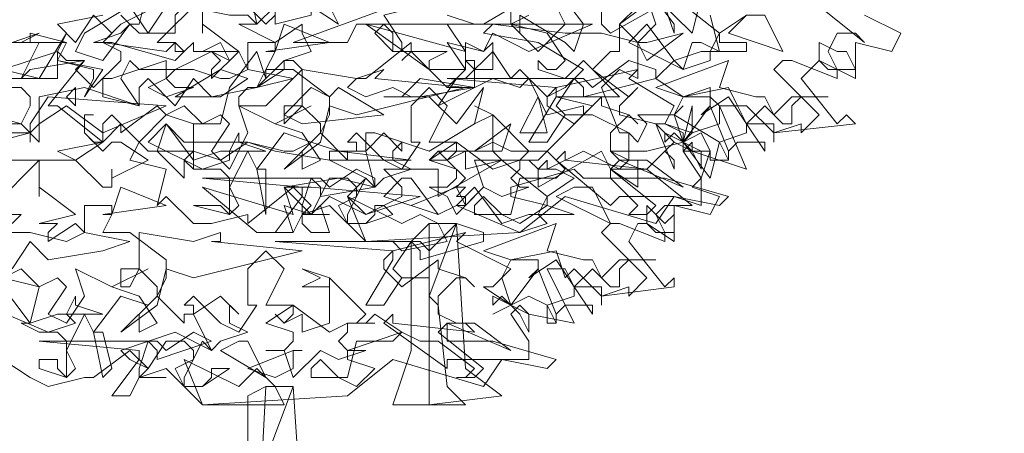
# Model space of a CAD drawing. Header units: millimetres. Extents: x 4234 to 4704, y 1542 to 2004.
# Tile 74 of 256: x 4291.99 to 4302.79, y 1727.81 to 1732.35. Entities that reach past the tile are written whole.
import ezdxf

# ---------------------------------------------------------------- set-up
doc = ezdxf.new("R2010")
doc.units = ezdxf.units.MM
doc.layers.add('BOD', color=40, linetype='Continuous')
doc.layers.add('DIMENSIONS', color=7, linetype='Continuous')
pattern_1 = [(90, (3399.144, -158.445), (-8.980256, 8.980256), [2.38125, -15.57926]), (45, (3399.144, -158.445), (-8.980256, 8.980256), [2.38125, -10.31875]), (135, (3399.144, -158.445), (-8.980256, -8.980256), [2.38125, -10.31875])]

# ---------------------------------------------------------------- blocks, each defined once
blk = doc.blocks.new('A$Cf9015526')
at = {"color": 116, "lineweight": 0, "true_color": 0x136734}
for points in [[(2.6204, 1.3324), (2.7093, 1.288), (2.6871, 1.2436), (2.5982, 1.2658), (2.5982, 1.177), (2.5094, 1.2214), (2.465, 1.177), (2.5538, 1.0659), (2.576, 1.0882), (2.5982, 1.0659), (2.3984, 1.0437), (2.3984, 1.0215), (2.3984, 1.0659), (2.3318, 1.0659), (2.3095, 1.1104), (2.2651, 1.1104), (2.3318, 0.9549), (2.1985, 0.9993), (2.1985, 1.0215), (2.1763, 0.9993), (2.2207, 0.9327), (2.2207, 0.8661), (2.1541, 0.8883), (2.1097, 0.8217), (1.8876, 0.8883), (1.7766, 0.7995), (1.3991, 0.7773), (1.3102, 0.8661), (1.2436, 0.8439), (1.2658, 0.8661), (1.2214, 0.9105), (1.1104, 0.8217), (1.1104, 0.8439), (1.0215, 0.8217), (0.9771, 0.8217), (0.9105, 0.8883), (0.8883, 0.8661), (0.9105, 0.9549), (0.8217, 0.9771), (0.8439, 1.0215), (0.9105, 1.0882), (0.8883, 1.1104), (0.7995, 1.0437), (0.7995, 1.0659), (0.7773, 1.0882), (0.755, 1.0659), (0.755, 1.0215), (0.644, 1.1104), (0.6218, 1.1104), (0.7106, 1.2214), (0.5774, 1.1992), (0.5552, 1.177), (0.5996, 1.2658), (0.4664, 1.2658)], [(1.7988, 1.3324), (1.7544, 1.3102), (1.821, 1.2436), (1.8876, 1.3102), (1.8654, 1.3546)], [(1.9764, 1.3546), (1.9764, 1.3102), (1.9986, 1.288), (2.1541, 1.3768), (2.2651, 1.288), (2.3318, 1.3324)], [(2.5094, 1.3546), (2.6204, 1.2658), (2.5982, 1.288), (2.5538, 1.288), (2.5316, 1.2436), (2.5538, 1.1992), (2.5538, 1.177), (2.4428, 1.2214), (2.4206, 1.2214), (2.3984, 1.1992), (2.5094, 1.0882), (2.465, 1.0437), (2.465, 1.0659), (2.3984, 1.0437), (2.3318, 1.1104), (2.3095, 1.1104), (2.2873, 1.1548), (2.1763, 1.1326), (2.1541, 1.0882), (2.1763, 1.0215), (2.2429, 1.1104), (2.2873, 0.9993), (2.2873, 0.9771), (2.2429, 0.9771), (2.2429, 0.9993), (2.2207, 1.0437), (2.1763, 1.0215), (2.1985, 0.9993), (2.1541, 1.0215), (2.1319, 0.9993), (2.1541, 1.0215), (2.1097, 1.0659), (2.1319, 1.0659), (2.1541, 1.1104), (2.0431, 1.177), (2.0653, 1.1992), (1.8654, 1.1548), (1.8432, 1.1326), (1.8432, 1.1104), (1.9098, 1.0659), (1.9764, 1.1326), (1.9764, 1.1104), (2.0431, 1.0882), (2.0653, 1.0659), (2.0431, 1.0882), (1.9986, 1.0437), (1.9986, 0.9993), (2.0431, 0.9771), (2.0875, 0.9771), (2.1763, 0.9105), (2.0209, 0.9771), (1.9986, 0.9549), (2.1097, 0.8661), (2.0875, 0.8439), (2.0431, 0.8439), (2.0653, 0.8661), (1.9986, 0.9327), (1.932, 0.9327), (1.9098, 0.9549), (1.7544, 0.9105), (1.7544, 0.8883), (1.8432, 0.8661), (1.7766, 0.8217), (1.7322, 0.8439), (1.6877, 0.8439), (1.6655, 0.8439), (1.6655, 0.8661), (1.6877, 0.8883), (1.7322, 0.8439), (1.7544, 0.8439), (1.7766, 0.9327), (1.8654, 0.9327), (1.8876, 0.9549), (1.8432, 0.9993), (1.821, 0.9771), (1.7766, 0.9771), (1.7988, 0.9993), (1.71, 1.0882), (1.71, 0.9993), (1.7322, 0.9771), (1.6433, 0.9549), (1.6433, 0.9993), (1.5989, 0.9771), (1.5767, 0.9993), (1.5989, 0.9771), (1.6211, 0.9993), (1.6211, 1.0215), (1.5545, 1.0215), (1.5989, 1.1104), (1.5545, 1.1548), (1.5101, 1.1104), (1.5101, 1.0215), (1.5323, 1.0215), (1.4879, 0.9549), (1.4435, 0.9771), (1.3768, 1.0437), (1.3546, 1.0215), (1.3768, 1.0215), (1.3768, 0.9993), (1.3546, 0.9993), (1.3546, 0.9771), (1.288, 1.0437), (1.3102, 1.0882), (1.3102, 1.1326), (1.2214, 1.1992), (1.1548, 1.1992), (1.177, 1.2436), (1.177, 1.2658), (1.1104, 1.2658), (1.1104, 1.1992), (1.0882, 1.2436), (1.0215, 1.177), (1.0215, 1.1992), (1.0437, 1.2214), (1.0215, 1.2436), (0.9993, 1.2436), (1.0882, 1.2436), (0.9993, 1.3102), (0.9993, 1.288), (0.9993, 1.3546)], [(0.9993, 1.3768), (0.8883, 1.2658), (0.9327, 1.2658), (0.9549, 1.2436), (0.9327, 1.2214), (0.7773, 1.2658), (0.755, 1.2658), (0.7328, 1.2658), (0.7995, 1.288), (0.8217, 1.3102), (0.7995, 1.3324), (0.8217, 1.3102), (0.8439, 1.3102), (0.8661, 1.3991)], [(1.0882, 1.3768), (1.1548, 1.3102), (1.177, 1.3324)], [(2.2429, 1.3324), (2.2651, 1.2436), (2.2207, 1.2658), (2.1985, 1.2658), (2.1763, 1.1992), (2.1541, 1.2214), (2.1097, 1.177), (2.1763, 1.1326), (2.2429, 1.1326), (2.2651, 1.1104), (2.2651, 1.0659), (2.1985, 1.0437), (2.1763, 1.0215), (2.1763, 0.9993), (2.2429, 0.9993), (2.2207, 0.9327), (2.1985, 0.9105), (2.2651, 0.8883), (2.2429, 0.8439), (2.1541, 0.8661), (2.1541, 0.7773), (2.0875, 0.8217), (2.0653, 0.8217), (2.0431, 0.7773), (2.1319, 0.6662), (2.1541, 0.6884), (2.1541, 0.6662), (1.9764, 0.644), (1.9764, 0.6218), (1.9764, 0.6662), (1.9098, 0.6662), (1.8876, 0.7106), (1.8432, 0.7106), (1.9098, 0.5774), (1.7988, 0.5996), (1.7766, 0.6218), (1.7544, 0.5996), (1.7988, 0.533), (1.7988, 0.4886), (1.7322, 0.4886), (1.6877, 0.4219), (1.4657, 0.4886), (1.3546, 0.3997), (0.9993, 0.3775), (0.9105, 0.4664), (0.8439, 0.4441), (0.8661, 0.4664), (0.8217, 0.5108), (0.7328, 0.4441), (0.7106, 0.4441), (0.6218, 0.4219), (0.5774, 0.4441), (0.5108, 0.4886)], [(1.5989, 1.3324), (1.6655, 1.3102), (1.4435, 1.3102), (1.4213, 1.288), (1.4657, 1.2436), (1.5989, 1.2436), (1.5545, 1.2214), (1.5545, 1.1992), (1.5989, 1.1548), (1.6433, 1.1992), (1.6433, 1.2214), (1.6655, 1.2214), (1.6655, 1.1548), (1.5989, 1.1548), (1.5101, 1.2436), (1.4879, 1.2214), (1.5101, 1.2436), (1.5101, 1.2658), (1.3991, 1.177), (1.3768, 1.177), (1.3546, 1.1548), (1.3991, 1.1326), (1.4657, 1.1548), (1.5101, 1.1326), (1.5545, 1.1326), (1.6211, 1.0659), (1.6877, 1.1548), (1.6655, 1.0659), (1.5545, 0.9993), (1.4213, 1.0437), (1.3991, 1.0437), (1.3991, 0.9993), (1.3102, 0.9993), (1.3102, 0.9771), (1.3991, 0.9327), (1.3546, 0.8883), (1.3991, 0.8439), (1.4879, 0.8883), (1.4879, 0.9105), (1.4435, 0.9549), (1.5767, 0.9549), (1.5767, 0.9105), (1.5767, 0.8883), (1.7322, 0.9771), (1.8432, 0.8883), (1.9098, 0.9327), (1.8654, 0.9549), (1.8432, 0.9549), (1.821, 0.9549), (1.8432, 0.9771), (1.8432, 0.9549), (1.932, 0.9993), (2.0209, 0.9549), (2.0431, 0.9771), (2.0431, 1.0437), (1.9542, 1.0882), (1.932, 1.0882), (1.9542, 1.1104), (1.8654, 1.1326), (2.0209, 1.1326), (1.932, 1.2214), (1.8876, 1.177), (1.821, 1.1992), (1.821, 1.2214), (1.8432, 1.1992), (1.8654, 1.1992), (1.8876, 1.2214), (1.8432, 1.288), (1.7544, 1.3102), (1.71, 1.3102), (1.6877, 1.3102), (1.7988, 1.3768)], [(1.7544, 1.3546), (1.7544, 1.3102), (1.7766, 1.288), (1.7766, 1.3102), (1.7766, 1.3324), (1.8876, 1.2658), (1.9098, 1.2436), (1.932, 1.3102), (1.8654, 1.3991)], [(2.2207, 1.3768), (2.1985, 1.288), (2.1097, 1.3768), (2.0209, 1.3102), (2.0209, 1.2436), (1.9986, 1.2436), (1.9542, 1.1992), (2.0431, 1.1326), (2.0653, 1.1548), (2.0209, 1.1104), (2.0209, 1.0882), (2.1097, 1.0659), (2.1541, 0.9549), (2.1541, 0.9771), (2.1319, 0.9993), (2.0875, 0.9549), (2.1985, 0.8661), (2.1763, 0.8661), (2.1319, 0.8661), (2.1097, 0.8439), (2.1319, 0.7995), (2.1319, 0.7773), (2.0209, 0.8217), (1.9986, 0.8217), (1.9764, 0.7995), (2.0875, 0.6884), (2.0431, 0.644), (2.0431, 0.6662), (1.9764, 0.644), (1.9098, 0.7106), (1.8876, 0.6884), (1.8654, 0.755), (1.7544, 0.7328), (1.7322, 0.6884), (1.7544, 0.6218), (1.821, 0.7106), (1.8654, 0.5996), (1.8654, 0.5774), (1.8432, 0.5774), (1.8432, 0.6218), (1.7988, 0.644), (1.7544, 0.6218), (1.7766, 0.5996), (1.7544, 0.6218), (1.71, 0.5996), (1.7544, 0.6218), (1.6877, 0.6662), (1.71, 0.6662), (1.7544, 0.7106), (1.6211, 0.7773), (1.6433, 0.7995), (1.4657, 0.755), (1.4435, 0.7328), (1.4435, 0.7106), (1.4879, 0.6662), (1.5767, 0.7328), (1.5767, 0.7106), (1.6433, 0.6884), (1.6655, 0.6662), (1.6433, 0.6884), (1.6211, 0.6884), (1.5767, 0.644), (1.5767, 0.5996), (1.6211, 0.5774), (1.6655, 0.5774), (1.7544, 0.5108), (1.5989, 0.5774), (1.5767, 0.5552), (1.6877, 0.4664), (1.6655, 0.4441), (1.6211, 0.4441), (1.6433, 0.4441), (1.6655, 0.4664), (1.5767, 0.533), (1.5323, 0.533), (1.4879, 0.5552), (1.3546, 0.5108), (1.3546, 0.4886), (1.4213, 0.4664), (1.3768, 0.4219), (1.3324, 0.4441), (1.288, 0.4441), (1.2658, 0.4441), (1.2658, 0.4664), (1.288, 0.4886), (1.3324, 0.4441), (1.3546, 0.4441), (1.3768, 0.533), (1.4657, 0.533), (1.4879, 0.5552), (1.4213, 0.5996), (1.3991, 0.5774), (1.3768, 0.5774), (1.3991, 0.5996), (1.3102, 0.6884), (1.3102, 0.5996), (1.3102, 0.5774), (1.2436, 0.5552), (1.2436, 0.5996), (1.1992, 0.5774), (1.177, 0.5996), (1.1992, 0.5774), (1.2214, 0.5996), (1.2214, 0.6218), (1.1548, 0.6218), (1.1992, 0.7106), (1.1548, 0.755), (1.1104, 0.7106), (1.1104, 0.6218), (1.1326, 0.6218), (1.0882, 0.5552), (1.0437, 0.5774), (0.9771, 0.644), (0.9549, 0.6218), (0.9771, 0.6218), (0.9771, 0.5996), (0.9549, 0.5996), (0.9549, 0.5774), (0.8883, 0.644), (0.9105, 0.6884), (0.9105, 0.7328), (0.8217, 0.7995), (0.755, 0.7995), (0.7773, 0.8439), (0.7773, 0.8661), (0.7106, 0.8661), (0.7106, 0.7995), (0.6884, 0.8217), (0.6218, 0.7773), (0.6218, 0.7995), (0.644, 0.8217), (0.6218, 0.8217), (0.5996, 0.8217), (0.6884, 0.8439), (0.5996, 0.9105), (0.5996, 0.8883), (0.5996, 0.9327), (0.5996, 0.9549), (0.5996, 0.9771), (0.4886, 0.8661)], [(0.533, 0.8439), (0.5552, 0.8439), (0.533, 0.8217)], [(0.3997, 1.1104), (0.5552, 1.0659), (0.5774, 1.1104), (0.5774, 1.1326), (0.5552, 1.1548), (0.533, 1.1548)], [(0.533, 1.2658), (0.5996, 1.288), (0.5552, 1.2658), (0.533, 1.2658)], [(0.533, 1.177), (0.644, 1.177), (0.644, 1.2436), (0.6662, 1.2214), (0.7106, 1.2214), (0.6884, 1.1992), (0.7328, 1.1548), (0.7995, 1.2214), (0.7995, 1.2436), (0.755, 1.2658), (0.7773, 1.288), (0.7328, 1.3324), (0.6884, 1.2658), (0.644, 1.3102), (0.755, 1.3324)], [(0.8883, 1.3546), (0.7995, 1.3102), (0.755, 1.2658), (0.9105, 1.2436), (0.9327, 1.2658), (0.9327, 1.2436), (0.9549, 1.2436), (0.9771, 1.2658), (0.9771, 1.2436), (0.9993, 1.2436), (1.0437, 1.2658), (1.0659, 1.2214), (1.0215, 1.2436), (0.9771, 1.2214), (0.9327, 1.1992), (0.9105, 1.177), (0.9327, 1.1548), (0.9771, 1.1548), (0.9105, 1.1326), (0.8661, 1.1548), (0.9105, 1.177), (0.9105, 1.2214), (0.7773, 1.177), (0.755, 1.177), (0.755, 1.1326), (0.8439, 1.1104), (0.7106, 1.1548), (0.5996, 1.1326), (0.5996, 1.0215), (0.5552, 1.0659), (0.4886, 1.0659)], [(0.4886, 0.9771), (0.6884, 0.9771), (0.755, 0.9105), (0.7773, 0.9105), (0.7773, 0.9549), (0.7773, 0.9327), (0.8661, 0.9771), (0.7995, 1.0215), (0.7773, 1.0215), (0.755, 0.9993), (0.7106, 1.0437), (0.7106, 1.0882), (0.7328, 1.0882), (0.7106, 1.0882), (0.7106, 1.0437), (0.7328, 1.0215), (0.755, 1.0215), (0.7995, 1.0659), (0.8661, 0.9993), (0.9771, 0.9993), (0.9771, 1.0659), (1.0215, 1.0659), (1.0437, 1.0659), (1.0659, 1.1548), (1.1326, 1.2436), (1.1548, 1.177), (1.1548, 1.1992), (1.1326, 1.1548), (1.1104, 1.1548), (1.0882, 1.1326), (1.0882, 1.1104), (1.1548, 1.1104), (1.2436, 1.1992), (1.2214, 1.2214), (1.1992, 1.2214), (1.2658, 1.2436), (1.2436, 1.288), (1.2436, 1.3102), (1.177, 1.2658), (1.0882, 1.3102), (1.1326, 1.3102), (1.1104, 1.4213)], [(2.0875, 1.3768), (2.1097, 1.3102), (2.0653, 1.2658), (2.0209, 1.3102), (2.0653, 1.3546)]]:
    blk.add_lwpolyline(points, dxfattribs=at)
for points in [[(1.4435, 1.4435), (1.5323, 1.3546), (1.4435, 1.3324), (1.4879, 1.2658), (1.4879, 1.2436), (1.4657, 1.2436), (1.4657, 1.288), (1.4435, 1.3102), (1.3768, 1.3102), (1.3546, 1.2658), (1.2214, 1.2658), (1.4657, 1.3546), (1.4435, 1.3768), (1.3768, 1.3768), (1.3991, 1.3768), (1.3991, 1.4213), (1.3768, 1.4213), (1.3324, 1.4435), (1.288, 1.4657), (1.3102, 1.5101), (1.3768, 1.4435)], [(2.1541, 1.3102), (2.1541, 1.288), (2.1319, 1.3546), (2.0653, 1.3768), (2.0431, 1.4213), (1.9986, 1.4213), (2.1097, 1.4435), (2.0875, 1.3991)], [(1.2658, 1.3546), (1.2658, 1.3324), (1.177, 1.3102), (1.177, 1.3324), (1.177, 1.3546), (1.1326, 1.3102), (1.1104, 1.3324), (1.0659, 1.3324), (0.9549, 1.3546), (0.9327, 1.3324), (0.9327, 1.288), (0.8439, 1.288), (0.8217, 1.3102), (0.755, 1.2214), (0.6884, 1.2436), (0.7106, 1.288), (0.8217, 1.3546), (0.8661, 1.288), (0.9105, 1.3546), (1.0215, 1.3546), (1.0882, 1.3991), (1.1548, 1.3546)], [(1.2658, 1.3546), (1.288, 1.3991), (1.3324, 1.3102)], [(2.4206, 1.2436), (2.2873, 1.288), (2.3318, 1.3324), (2.3762, 1.3324)], [(1.1548, 1.2436), (1.177, 1.2436), (1.1992, 1.3102), (1.3102, 1.2658)], [(1.7988, 1.2436), (1.71, 1.288), (1.6877, 1.2436), (1.5989, 1.2658), (1.6433, 1.1992), (1.6211, 1.1992), (1.5545, 1.1992), (1.3991, 1.3102), (1.6433, 1.2436), (1.5989, 1.3102), (1.6877, 1.3102), (1.9542, 1.3102)], [(1.9764, 1.288), (2.0653, 1.2658), (2.0875, 1.2658), (2.1763, 1.288), (2.0875, 1.2214), (2.0653, 1.2658), (2.0653, 1.177), (2.0209, 1.1992), (1.9764, 1.1548), (2.0209, 1.0437), (2.0431, 1.0437), (2.0653, 1.0215), (2.0875, 1.0659), (2.0653, 1.0882), (2.1541, 1.0882), (2.1763, 1.1104), (2.1541, 1.0882), (2.2651, 1.0215), (2.2429, 0.9327), (2.1763, 1.0215), (2.0875, 0.9993), (2.0653, 0.9993), (2.0209, 0.9993), (1.9986, 0.9993), (2.0209, 0.9771), (2.0653, 0.9771), (2.0653, 0.9105), (1.9986, 0.9549), (1.9764, 0.9993), (1.821, 0.9105), (1.821, 0.9549), (1.7988, 0.9771), (1.6655, 0.9771), (1.6877, 0.9105), (1.6433, 0.8661), (1.6211, 0.9105), (1.6433, 0.9327), (1.5989, 0.9771), (1.5545, 0.9771), (1.5767, 0.9993), (1.6655, 0.9993), (1.71, 1.0215), (1.7544, 0.9993), (1.8432, 0.9993), (1.932, 1.0882), (1.932, 1.1104), (1.8432, 1.0882), (1.7988, 1.177), (1.7766, 1.1548), (1.71, 1.177), (1.5767, 1.1104), (1.6211, 1.177), (1.6433, 1.177), (1.71, 1.2436), (1.7544, 1.177), (1.7766, 1.1992), (1.8432, 1.1326), (1.8876, 1.1548), (1.932, 1.1992), (1.821, 1.2658), (1.6877, 1.288), (1.71, 1.3102), (1.8876, 1.288)], [(2.0875, 1.3102), (2.1541, 1.2214), (2.2207, 1.2436), (2.2429, 1.2436), (2.2651, 1.288), (2.2651, 1.2658), (2.3318, 1.2658), (2.3318, 1.2436), (2.2429, 1.2436), (2.2429, 1.2214), (2.1763, 1.1992), (2.0431, 1.2658)], [(0.5108, 1.1992), (0.644, 1.2436), (0.6662, 1.288), (0.5996, 1.177)], [(0.5774, 1.2658), (0.5774, 1.288), (0.6662, 1.2658)], [(0.755, 1.1992), (0.7106, 1.1326), (0.7328, 1.177), (0.7328, 1.1992), (0.644, 1.2214), (0.6662, 1.2658), (0.644, 1.2214)], [(1.71, 1.2658), (1.71, 1.1992), (1.6655, 1.1992), (1.6433, 1.2214), (1.6433, 1.2658), (1.6877, 1.2436)], [(2.576, 1.2436), (2.5982, 1.1992), (2.5316, 1.1992), (2.5094, 1.2214), (2.5094, 1.2658), (2.5538, 1.2436)], [(0.9771, 1.1992), (1.0437, 1.177), (1.0659, 1.177), (1.1104, 1.1992), (1.2214, 1.177), (1.1326, 1.1548), (1.0215, 1.1326), (0.9771, 1.177), (0.9327, 1.1104), (0.8661, 1.177), (0.8439, 1.1548), (0.8439, 1.1104), (0.7995, 1.177), (0.8217, 1.2214), (0.8439, 1.1992)], [(1.1326, 1.1548), (1.1992, 1.2214), (1.1992, 1.1992)], [(2.1097, 1.177), (1.932, 1.1326), (1.932, 1.1548), (1.9098, 1.177), (1.8654, 1.1104), (1.8876, 1.0882), (1.9542, 1.0882), (1.8876, 1.0882), (1.8432, 1.0215), (1.7988, 1.0215), (1.8654, 1.1326), (1.8654, 1.1548), (1.5989, 1.177), (1.932, 1.177), (1.9542, 1.1548), (2.0431, 1.2214), (2.1097, 1.1992)], [(2.354, 1.1326), (2.3762, 1.1326), (2.3984, 1.0882), (2.4428, 1.1326), (2.5316, 1.1326), (2.465, 1.1326), (2.4428, 1.1104), (2.4428, 1.0659), (2.4206, 1.0659), (2.3762, 1.1104), (2.3318, 1.0659), (2.3762, 0.9993), (2.3762, 1.0215), (2.3095, 1.0215), (2.2873, 0.9993), (2.2873, 0.9771), (2.2651, 1.0215), (2.3318, 1.0437), (2.3318, 1.0659), (2.2873, 1.1326), (2.2207, 1.0882), (2.2429, 1.1104), (2.2429, 1.1548), (2.1763, 1.1326), (2.1097, 1.1548), (2.2873, 1.2214), (2.2651, 1.1548)], [(1.0437, 1.1326), (0.9327, 1.1326), (1.0437, 1.1992), (1.1104, 1.177)], [(1.4213, 1.177), (1.6433, 1.1548), (1.3768, 1.0882), (1.3102, 1.1104), (1.288, 1.0215), (1.1992, 0.9549), (1.288, 1.0437), (1.288, 1.0659), (1.2436, 1.1104), (1.1992, 1.0659), (1.1992, 1.1104), (1.2436, 1.1104), (1.2436, 1.1992), (1.3768, 1.177), (1.4435, 1.1992)], [(1.5323, 1.1326), (1.4435, 1.1326), (1.4879, 1.1326), (1.5323, 1.177), (1.6655, 1.1548)], [(0.6884, 1.1104), (0.6662, 1.1326), (0.6884, 1.1548)], [(1.3324, 1.1548), (1.4435, 1.0882), (1.2436, 1.0659), (1.1992, 1.0882), (1.2658, 1.1548), (1.3102, 1.1326)], [(0.755, 1.0437), (0.6662, 1.1104), (0.5996, 1.0659), (0.5774, 1.0437), (0.5774, 1.0215), (0.5774, 1.0437), (0.4886, 1.0215), (0.4886, 1.0437), (0.5774, 1.0437), (0.5774, 1.0659), (0.6218, 1.1326), (0.9105, 1.1104)], [(1.0437, 1.0882), (1.0659, 1.0659), (1.0215, 0.9993), (1.0659, 0.9549), (1.1104, 1.0437), (1.0882, 1.1104), (1.177, 1.0659), (1.2658, 1.1104), (1.177, 1.0659), (1.2436, 1.0437), (1.288, 0.9771), (1.2436, 0.9549), (1.2436, 0.9993), (1.2658, 1.0215), (1.1992, 1.0437), (1.1326, 0.9549), (1.1548, 0.9549), (1.1548, 0.8439), (1.1326, 0.9549), (1.1104, 0.9993), (1.0659, 0.9105), (1.0882, 0.8661), (1.0659, 0.8439), (0.9771, 0.8661), (0.9993, 0.8661), (1.0437, 0.8661), (1.0659, 0.8439), (1.0659, 0.9327), (1.0437, 0.9549), (0.9771, 0.9549), (0.9549, 0.9771), (0.9771, 0.9549), (0.9771, 1.0659), (0.9105, 1.0882), (0.9549, 1.1104), (0.9993, 1.0659)], [(1.71, 1.0659), (1.71, 1.0882), (1.6655, 1.0659), (1.71, 1.0882), (1.6655, 1.1104), (1.71, 1.0882)], [(1.7766, 1.0437), (1.821, 1.1326), (1.8432, 1.0437)], [(2.1763, 1.0437), (2.1319, 1.0659), (2.1985, 1.0437), (2.1985, 1.1104), (2.1763, 1.0215)], [(0.9105, 1.0659), (0.9771, 0.9771), (1.0437, 0.9993), (1.0659, 0.9993), (1.0882, 1.0437), (1.0882, 1.0215), (1.1548, 0.9993), (1.0659, 0.9993), (1.0659, 0.9771), (0.9993, 0.9549), (0.8661, 1.0215)], [(1.1104, 1.0215), (1.1992, 0.9993), (1.2214, 0.9993), (1.2658, 1.0215), (1.3324, 0.9993), (1.5101, 0.9771), (1.3102, 0.9771), (1.177, 0.9993), (1.1104, 1.0215), (1.0437, 0.9771), (0.9771, 0.9993), (0.9549, 0.9771), (0.9549, 0.9327), (0.8883, 0.9993), (0.9105, 1.0659), (0.9549, 1.0215)], [(1.6655, 0.9993), (1.7544, 1.0659), (1.7322, 0.9993)], [(1.4879, 1.0215), (1.4657, 0.9993), (1.4657, 0.9771), (1.5101, 0.9549), (1.4435, 0.9327), (1.4213, 0.9105), (1.3991, 0.9993), (1.4435, 1.0437), (1.4879, 0.9993)], [(2.2207, 0.9549), (2.1985, 0.9993), (2.1541, 1.0437), (2.1319, 1.0215), (2.1319, 1.0437), (2.2207, 0.9993)], [(0.6884, 0.9771), (0.644, 0.9993), (0.755, 1.0215)], [(1.7766, 0.9771), (1.821, 0.9771), (1.7766, 0.9771), (1.7766, 0.9549), (1.7544, 0.9327), (1.7766, 0.9105), (1.7988, 0.9105), (1.7322, 0.8883), (1.6877, 0.9105), (1.6211, 0.8439), (1.5989, 0.8883), (1.5545, 0.9105), (1.5989, 0.9105), (1.6211, 0.9327), (1.6211, 0.9549), (1.5545, 0.9771), (1.6211, 1.0215), (1.71, 0.9549)], [(2.0875, 0.9549), (2.0653, 0.9549), (2.0209, 0.9549), (1.9986, 0.9549), (1.9986, 0.9327), (2.1319, 0.9327), (2.2873, 0.8883), (2.2651, 0.8661), (2.1541, 0.8883), (2.0209, 0.8883), (1.9986, 0.8661), (1.8654, 0.9771), (1.8876, 0.9993), (1.8876, 0.9771)], [(1.4213, 0.9105), (1.288, 0.8883), (1.288, 0.9105), (1.2658, 0.9327), (1.2436, 0.8661), (1.2436, 0.8439), (1.3102, 0.8439), (1.2436, 0.8439), (1.2214, 0.7995), (1.177, 0.7995), (1.2436, 0.8883), (1.2436, 0.9105), (0.9993, 0.9327), (1.288, 0.9327), (1.3102, 0.9105), (1.3768, 0.9549), (1.4213, 0.9327)], [(1.3991, 0.9327), (1.3546, 0.8439), (1.3546, 0.8217), (1.3991, 0.8217), (1.4213, 0.8439), (1.4213, 0.8661), (1.4435, 0.8661), (1.4657, 0.8439), (1.3991, 0.8217), (1.3546, 0.8217), (1.3324, 0.8661), (1.3768, 0.8883), (1.3768, 0.9105), (1.3546, 0.9327), (1.3102, 0.9327), (1.2658, 0.8439), (1.2214, 0.8883), (1.1992, 0.9105), (1.3324, 0.9327), (1.4213, 0.9105)], [(1.5767, 0.8439), (1.4435, 0.8883), (1.4879, 0.9327), (1.5101, 0.9327)], [(0.755, 0.8439), (0.7773, 0.8439), (0.7995, 0.9105), (0.9105, 0.8661)], [(1.3991, 0.8439), (1.3102, 0.8883), (1.2658, 0.8439), (1.1992, 0.8661), (1.2214, 0.7995), (1.1326, 0.7995), (0.9993, 0.9105), (1.2214, 0.8439), (1.1992, 0.9105), (1.2658, 0.9105), (1.5323, 0.8883)], [(1.6433, 0.9105), (1.6211, 0.8883), (1.6433, 0.8883), (1.6433, 0.8661), (1.6211, 0.8661), (1.5767, 0.8439), (1.5101, 0.8661), (1.6211, 0.9105)], [(1.6655, 0.9105), (1.7322, 0.8217), (1.7988, 0.8439), (1.821, 0.8439), (1.8432, 0.8883), (1.8432, 0.8661), (1.9098, 0.8439), (1.821, 0.8439), (1.8432, 0.8217), (1.7766, 0.7995), (1.6211, 0.8661)], [(1.9986, 0.8217), (1.8654, 0.8883), (1.9098, 0.9105), (1.9542, 0.9105)], [(1.5323, 0.8439), (1.5767, 0.8217), (1.5989, 0.7773), (1.4879, 0.755), (1.4657, 0.7773), (1.4435, 0.7773), (1.3991, 0.7773), (1.3546, 0.8883), (1.4879, 0.8217)], [(1.288, 0.8661), (1.3102, 0.7995), (1.2658, 0.7995), (1.2436, 0.8217), (1.2436, 0.8661), (1.2658, 0.8439)], [(2.1541, 0.8439), (2.1541, 0.7995), (2.1097, 0.7995), (2.0875, 0.8217), (2.0875, 0.8661), (2.1319, 0.8217)], [(0.5774, 0.7995), (0.6662, 0.7773), (0.7106, 0.7995), (0.8217, 0.7773), (0.755, 0.755), (0.6218, 0.7328), (0.5774, 0.7773), (0.533, 0.7106), (0.4886, 0.7773), (0.4664, 0.755), (0.4664, 0.7106), (0.3997, 0.7773), (0.4219, 0.8217), (0.4664, 0.7995)], [(1.6877, 0.7773), (1.5323, 0.7328), (1.5323, 0.755), (1.5101, 0.7773), (1.4657, 0.7106), (1.4879, 0.6884), (1.5545, 0.6884), (1.4879, 0.6884), (1.4435, 0.6218), (1.3991, 0.6218), (1.4657, 0.7328), (1.4657, 0.755), (1.177, 0.7773), (1.5323, 0.7773), (1.5545, 0.755), (1.6211, 0.8217), (1.6877, 0.7995)], [(1.5545, 0.644), (1.5767, 0.6218), (1.5989, 0.4219), (1.6433, 0.3775), (1.5101, 0.3775), (1.4657, 0.3775), (1.5101, 0.5108), (1.5101, 0.7773), (1.5545, 0.8217), (1.6211, 0.8217)], [(1.7322, 0.3997), (1.5545, 0.3775), (1.5545, 0.8217), (1.6211, 0.8217), (1.6433, 0.4664)], [(1.932, 0.7328), (1.9542, 0.7328), (1.9764, 0.6884), (2.0209, 0.7328), (2.1097, 0.7328), (2.0431, 0.7328), (2.0209, 0.7106), (2.0209, 0.6662), (1.9986, 0.6662), (1.9542, 0.7106), (1.9098, 0.6662), (1.9542, 0.5996), (1.9542, 0.6218), (1.8876, 0.6218), (1.8654, 0.5996), (1.8654, 0.5774), (1.8432, 0.6218), (1.9098, 0.644), (1.9098, 0.6662), (1.8654, 0.7328), (1.7988, 0.6884), (1.821, 0.7106), (1.821, 0.7328), (1.7544, 0.7328), (1.6877, 0.755), (1.8654, 0.8217), (1.8432, 0.755)], [(1.0215, 0.7773), (1.2436, 0.755), (0.9771, 0.6884), (0.9105, 0.7106), (0.8883, 0.6218), (0.7995, 0.5552), (0.8883, 0.644), (0.8883, 0.6662), (0.8439, 0.7106), (0.8217, 0.6662), (0.7995, 0.6662), (0.7995, 0.7106), (0.8439, 0.7106), (0.8439, 0.7995), (0.9771, 0.7773), (1.0437, 0.7995), (1.0437, 0.7773)], [(0.644, 0.6884), (0.6662, 0.6662), (0.6218, 0.5996), (0.6662, 0.5774), (0.7106, 0.644), (0.6884, 0.7106), (0.7773, 0.6662), (0.8661, 0.7106), (0.7773, 0.6662), (0.8439, 0.644), (0.8883, 0.5774), (0.8439, 0.5552), (0.8439, 0.5996), (0.8661, 0.6218), (0.7995, 0.644), (0.7328, 0.5552), (0.755, 0.5552), (0.7773, 0.4664), (0.755, 0.4441), (0.7328, 0.5552), (0.7106, 0.5996), (0.6662, 0.5108), (0.6884, 0.4664), (0.6662, 0.4441), (0.5996, 0.4664), (0.5996, 0.4886), (0.644, 0.4886), (0.644, 0.4664), (0.6662, 0.4441), (0.6662, 0.533), (0.644, 0.5552), (0.5996, 0.5552), (0.5552, 0.5774), (0.5774, 0.5774), (0.5996, 0.6662), (0.5108, 0.6884), (0.5552, 0.7106), (0.5996, 0.6662)], [(1.3102, 0.6662), (1.2436, 0.6662), (1.288, 0.6884), (1.2436, 0.7106), (1.3102, 0.6884)], [(0.5108, 0.6662), (0.5774, 0.5774), (0.644, 0.5996), (0.6662, 0.5996), (0.6884, 0.644), (0.6884, 0.6218), (0.755, 0.5996), (0.6662, 0.5996), (0.6884, 0.5774), (0.6218, 0.5552), (0.4664, 0.6218)], [(1.0659, 0.6218), (1.0659, 0.5996), (1.0659, 0.5774), (1.1104, 0.5552), (1.0437, 0.533), (1.0215, 0.5108), (0.9771, 0.5996), (1.0437, 0.644), (1.0882, 0.5996)], [(1.7988, 0.5552), (1.7766, 0.5996), (1.7322, 0.644), (1.71, 0.6218), (1.71, 0.644), (1.7988, 0.5996)], [(1.3546, 0.5774), (1.4213, 0.5774), (1.3546, 0.5774), (1.3546, 0.5552), (1.3324, 0.533), (1.3546, 0.5108), (1.3991, 0.5108), (1.3324, 0.4886), (1.288, 0.5108), (1.2214, 0.4441), (1.1992, 0.5108), (1.1548, 0.5108), (1.1992, 0.5108), (1.2214, 0.533), (1.2214, 0.5552), (1.1548, 0.5774), (1.2214, 0.6218), (1.3102, 0.5552)], [(1.6655, 0.5552), (1.6433, 0.5774), (1.5989, 0.5774), (1.5989, 0.5552), (1.5989, 0.533), (1.71, 0.533), (1.8654, 0.4886), (1.8432, 0.4664), (1.7322, 0.4886), (1.5989, 0.4886), (1.5989, 0.4664), (1.4435, 0.5774), (1.4657, 0.5996), (1.4657, 0.5774)], [(1.0215, 0.533), (0.8883, 0.4886), (0.8883, 0.5108), (0.8661, 0.533), (0.8439, 0.4664), (0.8439, 0.4441), (0.9105, 0.4441), (0.8439, 0.4441), (0.8217, 0.3997), (0.7773, 0.3997), (0.8439, 0.4886), (0.8439, 0.5108), (0.5996, 0.533), (0.8883, 0.533), (0.9105, 0.5108), (0.9771, 0.5552)], [(0.9993, 0.533), (0.9549, 0.4441), (0.9549, 0.4219), (0.9993, 0.4219), (1.0215, 0.4441), (1.0215, 0.4664), (1.0437, 0.4664), (1.0659, 0.4664), (0.9993, 0.4219), (0.9549, 0.4219), (0.9327, 0.4664), (0.9771, 0.4886), (0.9771, 0.5108), (0.9549, 0.533), (0.9105, 0.533), (0.8661, 0.4664), (0.8217, 0.4886), (0.7995, 0.5108), (0.9327, 0.5552), (1.0215, 0.5108)], [(1.1548, 0.4441), (1.0437, 0.5108), (1.0882, 0.533), (1.1104, 0.533)], [(1.2214, 0.5108), (1.2214, 0.4886), (1.2214, 0.4664), (1.177, 0.4441), (1.1104, 0.4664), (1.2214, 0.5108), (1.2436, 0.5108)]]:
    blk.add_lwpolyline(points, close=True, dxfattribs=at)
at = {"color": 97, "lineweight": 0, "true_color": 0x397239}
blk.add_lwpolyline([(1.1326, 0.4664), (1.177, 0.4219), (1.1992, 0.3775), (1.0659, 0.3775), (1.0437, 0.3775), (0.9993, 0.3775), (0.9549, 0.4886), (1.0882, 0.4219)], close=True, dxfattribs=at)
at = {"color": 32, "lineweight": 0, "true_color": 0xb85b00}
blk.add_lwpolyline([(1.1548, 0.2443), (1.177, 0.2221), (1.1992, 0.0222), (1.2214, 0), (1.1104, 0), (1.0659, 0), (1.1104, 0.111), (1.1104, 0.3997), (1.1548, 0.4219), (1.2214, 0.4219)], close=True, dxfattribs=at)
at = {"color": 47, "lineweight": 0, "true_color": 0x727239}
blk.add_lwpolyline([(1.3102, 0), (1.1326, 0), (1.1548, 0.4219), (1.2214, 0.4219), (1.2436, 0.0888)], close=True, dxfattribs=at)

msp = doc.modelspace()

# ---------------------------------------------------------------- hatches: boundary and pattern name
at = {"layer": 'DIMENSIONS'}
h = msp.add_hatch(dxfattribs=at)
h.set_pattern_fill('GRASS', color=256, scale=0.5)
h.set_pattern_definition(pattern_1)
h.paths.add_polyline_path([(4417.642, 1844.325), (4423.295, 1838.251), (4434.997, 1847.63), (4469.633, 1855.411), (4513.149, 1877.657), (4531.91, 1892.866), (4546.887, 1910.457), (4556.576, 1922.748), (4577.553, 1933.381), (4592.745, 1936.647), (4614.987, 1937.27), (4624.025, 1937.27), (4633.352, 1938.711), (4636.398, 1940.231), (4631.843, 1952.387, 0.161807)])
h.paths.add_polyline_path([(4631.843, 1952.387), (4629.875, 1957.638), (4629.402, 1957.362), (4621.324, 1958.355), (4615.855, 1959.613), (4597.306, 1970.684), (4571.563, 1964.436), (4571.563, 1952.35), (4556.657, 1951.293), (4533.205, 1949.701), (4514.014, 1931.759), (4500.094, 1928.388), (4467.514, 1910.265), (4457.649, 1889.768), (4440.095, 1876.858), (4418.61, 1858.458), (4410.164, 1852.361), (4417.642, 1844.325, -0.161807)])
h.paths.add_polyline_path([(4548.079, 1916.6), (4552.857, 1929.938), (4546.693, 1932.146), (4541.915, 1918.808)], flags=24)
h.paths.add_polyline_path([(4503.056, 1883.274), (4507.833, 1896.612), (4501.67, 1898.82), (4496.892, 1885.482)], flags=24)
h.paths.add_polyline_path([(4451.737, 1857.409), (4456.514, 1870.747), (4450.351, 1872.954), (4445.573, 1859.617)], flags=24)
h.paths.add_polyline_path([(4412.993, 1854.337), (4417.077, 1849.949), (4419.339, 1852.055), (4415.256, 1856.442)], flags=24)
h.paths.add_polyline_path([(4596.347, 1950.181), (4601.125, 1963.518), (4594.961, 1965.726), (4590.184, 1952.389)], flags=24)
h.paths.add_polyline_path([(4509.799, 1914.44), (4520.772, 1919.976), (4517.122, 1927.21), (4506.149, 1921.675)], flags=24)
h.paths.add_polyline_path([(4321.655, 1898.427), (4326.034, 1896.392), (4327.337, 1899.195), (4322.958, 1901.23)], flags=9)
h.paths.add_polyline_path([(4333.436, 1891.996), (4338.276, 1888.46), (4340.1, 1890.956), (4335.26, 1894.492)], flags=9)
h.paths.add_polyline_path([(4351.195, 1875.643), (4355.521, 1871.494), (4357.661, 1873.726), (4353.334, 1877.874)], flags=9)
h.paths.add_polyline_path([(4373.922, 1853.781), (4378.272, 1849.657), (4380.399, 1851.901), (4376.049, 1856.024)], flags=9)
h.paths.add_polyline_path([(4389.205, 1846.109), (4392.546, 1849.595), (4390.314, 1851.734), (4386.973, 1848.248)], flags=9)
h.paths.add_polyline_path([(4407.974, 1825.893), (4411.638, 1829.038), (4409.624, 1831.383), (4405.961, 1828.238)], flags=9)
h.paths.add_polyline_path([(4405.697, 1823.188), (4408.835, 1819.518), (4411.185, 1821.527), (4408.046, 1825.197)], flags=9)
h.paths.add_polyline_path([(4412.076, 1813.536), (4414.857, 1808.226), (4417.596, 1809.66), (4414.815, 1814.97)], flags=9)
h.paths.add_polyline_path([(4306.063, 1735.531), (4308.37, 1742.308), (4305.444, 1743.304), (4303.137, 1736.527)], flags=9)
h.paths.add_polyline_path([(4289.124, 1902.077), (4295.062, 1902.894), (4294.64, 1905.956), (4288.702, 1905.139)], flags=9)
h.paths.add_polyline_path([(4305.67, 1902.469), (4311.525, 1901.187), (4312.186, 1904.206), (4306.331, 1905.488)], flags=9)
h.paths.add_polyline_path([(4434.212, 1813.221), (4438.6, 1817.304), (4436.494, 1819.567), (4432.106, 1815.483)], flags=9)
h.paths.add_polyline_path([(4381.102, 1865.727), (4385.185, 1861.34), (4387.448, 1863.446), (4383.365, 1867.833)], flags=9)
h.paths.add_polyline_path([(4421.978, 1821.805), (4426.062, 1817.417), (4428.324, 1819.523), (4424.241, 1823.911)], flags=9)
h.paths.add_polyline_path([(4410.395, 1823.868), (4413.93, 1827.157), (4411.824, 1829.42), (4408.289, 1826.131)], flags=9)
h.paths.add_polyline_path([(4387.391, 1817.486), (4392.169, 1830.823), (4386.005, 1833.031), (4381.227, 1819.694)], flags=9)
h.paths.add_polyline_path([(4347.973, 1750.06), (4352.75, 1763.397), (4346.587, 1765.605), (4341.809, 1752.268)], flags=9)
h.paths.add_polyline_path([(4341.432, 1678.315), (4346.21, 1691.652), (4340.046, 1693.86), (4335.269, 1680.523)], flags=9)
h.paths.add_polyline_path([(4323.367, 1583.702), (4328.145, 1597.039), (4321.981, 1599.247), (4317.204, 1585.909)], flags=9)
h.paths.add_polyline_path([(4335.365, 1700.446), (4339.979, 1713.328), (4330.825, 1716.607), (4326.211, 1703.726)], flags=9)
h.paths.add_polyline_path([(4396.179, 1839.031), (4404.655, 1830.211), (4406.861, 1832.33), (4398.385, 1841.151)], flags=9)
h.paths.add_polyline_path([(4396.433, 1860.296), (4402.629, 1853.776), (4403.712, 1854.806), (4397.517, 1861.325)], flags=9)
h.paths.add_polyline_path([(4349.014, 1900.377), (4363.585, 1891.161), (4365.102, 1893.559), (4350.531, 1902.776)], flags=9)
h.paths.add_polyline_path([(4438.666, 1769.752), (4437.611, 1764.115), (4441.328, 1763.419), (4442.383, 1769.056)], flags=9)
h.paths.add_polyline_path([(4432.339, 1775.082), (4431.592, 1769.395), (4435.341, 1768.902), (4436.089, 1774.588)], flags=9)
h.paths.add_polyline_path([(4446.576, 1765.01), (4445.473, 1759.382), (4449.184, 1758.654), (4450.287, 1764.282)], flags=9)
h.paths.add_polyline_path([(4333.28, 1902.136), (4338.08, 1900.158), (4339.521, 1903.654), (4334.722, 1905.632)], flags=9)
h.paths.add_polyline_path([(4335.517, 1907.037), (4340.858, 1904.947), (4342.235, 1908.469), (4336.895, 1910.559)], flags=9)
h.paths.add_polyline_path([(4338.313, 1912.555), (4343.753, 1910.74), (4344.95, 1914.327), (4339.509, 1916.142)], flags=9)
h.paths.add_polyline_path([(4390.585, 1863.01), (4393.613, 1859.818), (4396.592, 1862.643), (4393.563, 1865.836)], flags=9)
h.paths.add_polyline_path([(4431.119, 1819.228), (4434.15, 1816.033), (4437.129, 1818.858), (4434.097, 1822.054)], flags=9)
h.paths.add_polyline_path([(4421.135, 1830.165), (4424.164, 1826.973), (4427.142, 1829.798), (4424.114, 1832.991)], flags=9)
h.paths.add_polyline_path([(4410.884, 1841.214), (4413.913, 1838.022), (4416.891, 1840.847), (4413.863, 1844.04)], flags=9)
h.paths.add_polyline_path([(4400.588, 1852.195), (4403.617, 1849.002), (4406.596, 1851.828), (4403.567, 1855.02)], flags=9)
h.paths.add_polyline_path([(4378.865, 1874.762), (4381.896, 1871.566), (4384.875, 1874.392), (4381.843, 1877.588)], flags=9)
h = msp.add_hatch(dxfattribs=at)
h.set_pattern_fill('GRASS', color=256, scale=0.5)
h.set_pattern_definition(pattern_1)
h.paths.add_polyline_path([(4408.862, 1832.2), (4393.775, 1848.471), (4381.611, 1830.922), (4363.601, 1808.702), (4358.367, 1803.397), (4341.885, 1775.147), (4339.648, 1751.088), (4324.492, 1725.327), (4322.615, 1687.402), (4321.49, 1659.197), (4314.617, 1611.703), (4291.924, 1588.609), (4316.189, 1573.325, -0.136079)])
h.paths.add_polyline_path([(4392.753, 1820.406), (4397.531, 1833.743), (4391.367, 1835.951), (4386.589, 1822.614)], flags=24)
h.paths.add_polyline_path([(4353.335, 1752.98), (4358.112, 1766.317), (4351.949, 1768.525), (4347.171, 1755.188)], flags=24)
h.paths.add_polyline_path([(4340.727, 1703.367), (4345.341, 1716.248), (4336.187, 1719.527), (4331.573, 1706.646)], flags=24)
h = msp.add_hatch(dxfattribs=at)
h.set_pattern_fill('GRASS', color=256, scale=0.5)
h.set_pattern_definition(pattern_1)
h.paths.add_polyline_path([(4310.827, 1570.405, -0.136079), (4403.5, 1829.279), (4388.413, 1845.551), (4376.249, 1828.002), (4358.239, 1805.782), (4353.005, 1800.476), (4336.523, 1772.227), (4334.286, 1748.168), (4319.13, 1722.407), (4317.253, 1684.482), (4316.128, 1656.277), (4309.255, 1608.783), (4286.562, 1585.689)])
h.paths.add_polyline_path([(4386.925, 1816.184), (4392.635, 1832.125), (4386.471, 1834.333), (4380.761, 1818.392)], flags=24)
h.paths.add_polyline_path([(4335.454, 1700.695), (4339.956, 1713.262), (4330.801, 1716.541), (4326.3, 1703.974)], flags=24)

# ---------------------------------------------------------------- block references
at = {"layer": 'BOD', "xscale": 4.480026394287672, "yscale": 4.480026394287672, "zscale": 4.480026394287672}
msp.add_blockref('A$Cf9015526', (4289.514, 1726.429, 480.917), dxfattribs=at)

doc.saveas('drawing.dxf')
